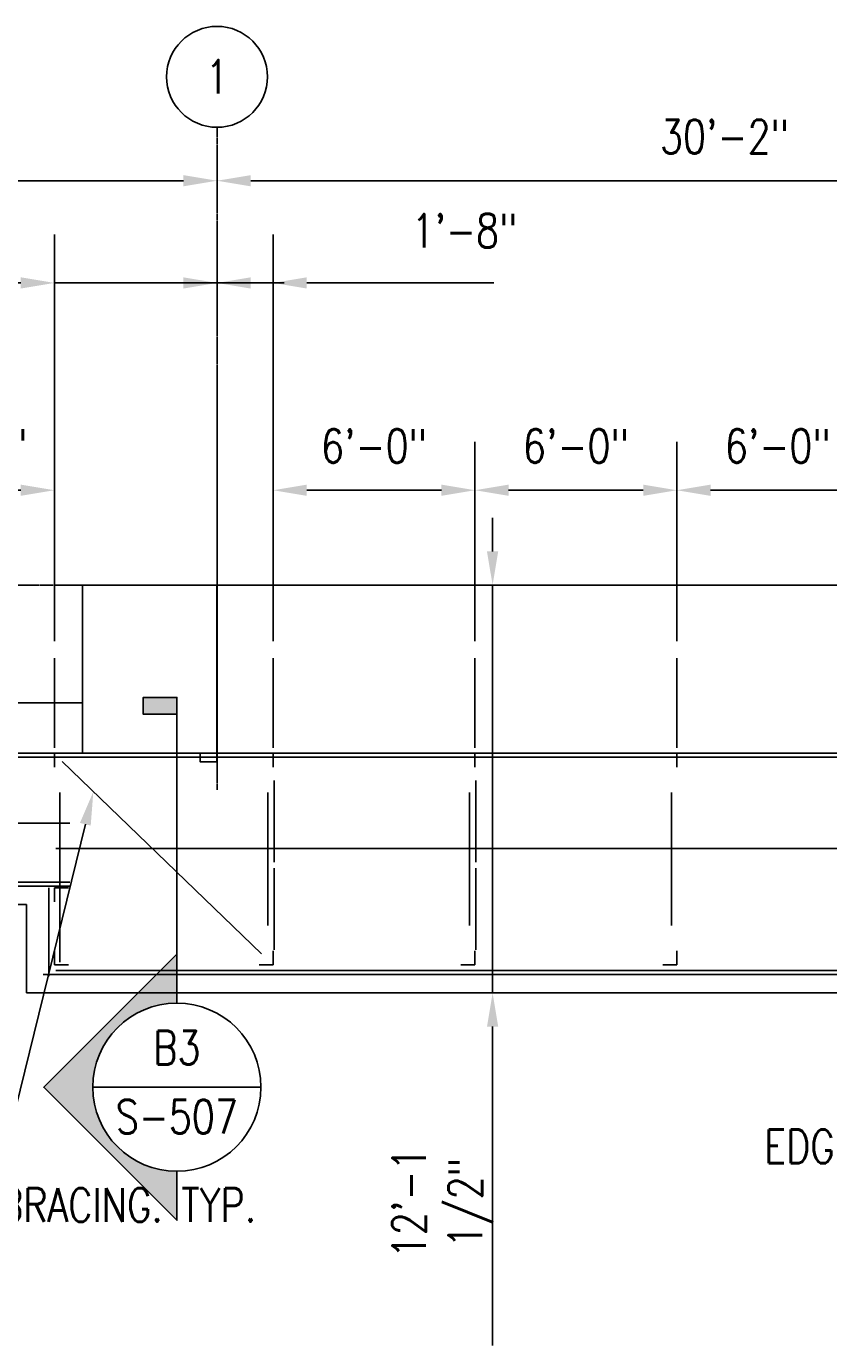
# Model space of a CAD drawing. Header units: inches. Extents: x -16710 to 18720, y -1252 to 1160.
# Tile 4 of 35: x -636 to -350, y 23 to 494. Entities that reach past the tile are written whole.
import ezdxf
from ezdxf import colors
from ezdxf.entities.mleader import LeaderData, LeaderLine
from ezdxf.enums import TextEntityAlignment as Align
from ezdxf.math import Vec2, Vec3

# ---------------------------------------------------------------- set-up
doc = ezdxf.new("R2010")
doc.units = ezdxf.units.IN
doc.header["$MEASUREMENT"] = 0
doc.header["$PDMODE"] = 2
doc.header["$PDSIZE"] = 2
doc.linetypes.add('CENTER2', pattern=[1.125, 0.75, -0.125, 0.125, -0.125])
doc.linetypes.add('Dash', pattern=[0.25, 0.125, -0.125])
doc.layers.get('0').update_dxf_attribs({"color": 243})
doc.layers.get('Defpoints').update_dxf_attribs({"color": 243})
for name, color, linetype in [('A-DETL', 3, 'Continuous'), ('A-ROOF', 13, 'Continuous'), ('A-WALL', 4, 'Continuous'), ('A-WALL-HDLN', 1, 'Dash'), ('G-ANNO-SYMB', 2, 'Continuous'), ('S-ANNO-DIMS', 1, 'Continuous'), ('S-ANNO-NOTE', 2, 'Continuous'), ('S-ANNO-SYMB', 2, 'Continuous'), ('S-ANNO-TEXT', 2, 'Continuous'), ('S-BEAM', 3, 'Continuous'), ('S-COLS', 3, 'Continuous'), ('S-COLS-HDLN', 1, 'Dash'), ('S-COLS-SYMB', 2, 'Continuous'), ('S-GRID', 1, 'CENTER2'), ('S-GRID-IDEN', 1, 'Continuous')]:
    doc.layers.add(name, color=color, linetype=linetype)
doc.layers.get('0').off()
doc.styles.add('Annotative', font='romans.shx', dxfattribs={"width": 0.8, "height": 0.125})
doc.styles.add('Arial', font='romans.shx', dxfattribs={"width": 0.8})
doc.styles.add('ROMANS', font='romans.shx', dxfattribs={"width": 0.8})
doc.dimstyles.new('Annotative', dxfattribs={"dimscale": 0, "dimtxt": 0.125, "dimasz": 0.125, "dimexe": 0.18, "dimexo": 0.0625, "dimgap": 0.09, "dimtad": 1, "dimdec": 3, "dimzin": 3, "dimdsep": 46, "dimlunit": 4, "dimtxsty": 'Annotative', "dimcen": 0.09, "dimclrt": 2, "dimazin": 2, "dimtfac": 1, "dimtdec": 3, "dimtmove": 0, "dimatfit": 0, "dimfxl": 1, "dimtfill": 1, "dimfrac": 2, "dimtolj": 1, "dimtzin": 0, "dimarcsym": 0})

# ---------------------------------------------------------------- blocks, each defined once
blk = doc.blocks.new('051200_Column-L-Angle - L5X5X1_2-1699135-00_SP_Foundation Plan-CANOPY FRAMING')
at = {"layer": 'S-COLS-SYMB'}
for p, q in [((-1.42, -1.42), (-1.42, 3.58)), ((3.58, -1.42), (-1.42, -1.42))]:
    blk.add_line(p, q, dxfattribs=at)
blk = doc.blocks.new('051200_Column-L-Angle - L5X5X1_2-1698497-00_SP_Foundation Plan-CANOPY FRAMING')
at = {"layer": 'S-COLS-SYMB'}
for p, q in [((-1.42, 1.42), (-1.42, -3.58)), ((3.58, 1.42), (-1.42, 1.42))]:
    blk.add_line(p, q, dxfattribs=at)
blk = doc.blocks.new('051200_Column-L-Angle - L5X5X1_2-1695943-00_SP_Foundation Plan-CANOPY FRAMING')
at = {"layer": 'S-COLS-SYMB'}
for p, q in [((-1.42, 1.42), (-1.42, -3.58)), ((3.58, 1.42), (-1.42, 1.42))]:
    blk.add_line(p, q, dxfattribs=at)
blk = doc.blocks.new('051200_Column-L-Angle - L5X5X1_2-1770445-00_SP_Foundation Plan-CANOPY FRAMING')
at = {"layer": 'S-COLS-SYMB'}
for p, q in [((-1.42, 1.42), (-1.42, -3.58)), ((3.58, 1.42), (-1.42, 1.42))]:
    blk.add_line(p, q, dxfattribs=at)
blk = doc.blocks.new('051200_Column-L-Angle - L5X5X1_2-1711325-00_SP_Foundation Plan-CANOPY FRAMING')
at = {"layer": 'S-COLS-SYMB'}
for p, q in [((-1.42, -1.42), (-1.42, 3.58)), ((3.58, -1.42), (-1.42, -1.42))]:
    blk.add_line(p, q, dxfattribs=at)
blk = doc.blocks.new('Grid - Circle 3_8_-570341-00_SP_Foundation Plan-CANOPY FRAMING')
at = {"layer": 'S-GRID-IDEN'}
blk.add_circle((0, 0), 0.1875, dxfattribs=at)
blk = doc.blocks.new('*D26')
at = {"layer": 'Defpoints', "color": 0, "transparency": 16777216}
for p in [(-625.98, 328.16), (-685.98, 268.3), (-625.98, 268.3)]:
    blk.add_point(p, dxfattribs=at)
at = {"layer": 'S-ANNO-DIMS', "color": 0, "lineweight": -2, "transparency": 16777216}
for p, q in [((-685.98, 274.3), (-685.98, 345.44)), ((-625.98, 274.3), (-625.98, 345.44)), ((-673.98, 328.16), (-637.98, 328.16))]:
    blk.add_line(p, q, dxfattribs=at)
at = {"layer": 'S-ANNO-DIMS', "color": 0, "transparency": 16777216}
for points in [[(-673.98, 330.16), (-673.98, 326.16), (-685.98, 328.16)], [(-637.98, 330.16), (-637.98, 326.16), (-625.98, 328.16)]]:
    blk.add_solid(points, dxfattribs=at)
at = {"layer": 'S-ANNO-DIMS', "color": 2, "lineweight": -3, "transparency": 16777216, "insert": (-654.48, 343.94), "char_height": 12, "width": 4.1093, "attachment_point": 5, "style": 'Annotative', "bg_fill": 3, "box_fill_scale": 1.25, "bg_fill_color": 256, "bg_fill_true_color": 13158600, "bg_fill_transparency": 0}
blk.add_mtext('\\A1;5\'-0"', dxfattribs=at)
blk = doc.blocks.new('*D27')
at = {"layer": 'Defpoints', "color": 0, "transparency": 16777216}
for p in [(-567.99, 447.07), (-567.99, 438.59), (-980.98, 268.3)]:
    blk.add_point(p, dxfattribs=at)
at = {"layer": 'S-ANNO-DIMS', "color": 0, "lineweight": -2, "transparency": 16777216}
for p, q in [((-980.98, 274.3), (-980.98, 455.87)), ((-968.98, 438.59), (-579.99, 438.59))]:
    blk.add_line(p, q, dxfattribs=at)
at = {"layer": 'S-ANNO-DIMS', "color": 0, "transparency": 16777216}
for points in [[(-968.98, 440.59), (-968.98, 436.59), (-980.98, 438.59)], [(-579.99, 440.59), (-579.99, 436.59), (-567.99, 438.59)]]:
    blk.add_solid(points, dxfattribs=at)
at = {"layer": 'S-ANNO-DIMS', "color": 2, "lineweight": -3, "transparency": 16777216, "insert": (-774.48, 454.37), "char_height": 12, "width": 5.0137, "attachment_point": 5, "style": 'Annotative', "bg_fill": 3, "box_fill_scale": 1.25, "bg_fill_color": 256, "bg_fill_true_color": 13158600, "bg_fill_transparency": 0}
blk.add_mtext('\\A1;34\'-5"', dxfattribs=at)
blk = doc.blocks.new('*D28')
at = {"layer": 'Defpoints', "color": 0, "transparency": 16777216}
for p in [(-567.99, 447.07), (-205.98, 447.07), (-205.98, 438.59)]:
    blk.add_point(p, dxfattribs=at)
at = {"layer": 'S-ANNO-DIMS', "color": 0, "lineweight": -2, "transparency": 16777216}
blk.add_line((-555.99, 438.59), (-217.98, 438.59), dxfattribs=at)
at = {"layer": 'S-ANNO-DIMS', "color": 0, "transparency": 16777216}
for points in [[(-555.99, 440.59), (-555.99, 436.59), (-567.99, 438.59)], [(-217.98, 440.59), (-217.98, 436.59), (-205.98, 438.59)]]:
    blk.add_solid(points, dxfattribs=at)
at = {"layer": 'S-ANNO-DIMS', "color": 2, "lineweight": -3, "transparency": 16777216, "insert": (-386.99, 454.37), "char_height": 12, "width": 5.0137, "attachment_point": 5, "style": 'Annotative', "bg_fill": 3, "box_fill_scale": 1.25, "bg_fill_color": 256, "bg_fill_true_color": 13158600, "bg_fill_transparency": 0}
blk.add_mtext('\\A1;30\'-2"', dxfattribs=at)
blk = doc.blocks.new('*D31')
at = {"layer": 'Defpoints', "color": 0, "transparency": 16777216}
for p in [(-473.19, 294.3), (-469.7, 294.3), (-473.19, 148.8)]:
    blk.add_point(p, dxfattribs=at)
at = {"layer": 'S-ANNO-DIMS', "color": 0, "lineweight": -2, "transparency": 16777216}
for p, q in [((-469.7, 306.3), (-469.7, 318.3)), ((-469.7, 294.3), (-469.7, 148.8)), ((-467.19, 294.3), (-452.42, 294.3)), ((-467.19, 148.8), (-452.42, 148.8)), ((-469.7, 136.8), (-469.7, 22.95))]:
    blk.add_line(p, q, dxfattribs=at)
at = {"layer": 'S-ANNO-DIMS', "color": 0, "transparency": 16777216}
for points in [[(-471.7, 306.3), (-467.7, 306.3), (-469.7, 294.3)], [(-471.7, 136.8), (-467.7, 136.8), (-469.7, 148.8)]]:
    blk.add_solid(points, dxfattribs=at)
at = {"layer": 'S-ANNO-DIMS', "color": 2, "lineweight": -3, "transparency": 16777216, "insert": (-487.48, 73.87), "char_height": 12, "width": 1.0992, "attachment_point": 5, "rotation": 90, "style": 'Annotative', "bg_fill": 3, "box_fill_scale": 1.25, "bg_fill_color": 256, "bg_fill_true_color": 13158600, "bg_fill_transparency": 0}
blk.add_mtext('\\A1;12\'-1 1/2"', dxfattribs=at)
blk = doc.blocks.new('*D32')
at = {"layer": 'Defpoints', "color": 0, "transparency": 16777216}
for p in [(-567.99, 402.13), (-567.99, 380.93), (-625.98, 268.3)]:
    blk.add_point(p, dxfattribs=at)
at = {"layer": 'S-ANNO-DIMS', "color": 0, "lineweight": -2, "transparency": 16777216}
for p, q in [((-625.98, 274.3), (-625.98, 419.41)), ((-567.99, 386.93), (-567.99, 419.41)), ((-637.98, 402.13), (-715.26, 402.13)), ((-567.99, 402.13), (-625.98, 402.13)), ((-555.99, 402.13), (-543.99, 402.13))]:
    blk.add_line(p, q, dxfattribs=at)
at = {"layer": 'S-ANNO-DIMS', "color": 0, "transparency": 16777216}
for points in [[(-637.98, 404.13), (-637.98, 400.13), (-625.98, 402.13)], [(-555.99, 404.13), (-555.99, 400.13), (-567.99, 402.13)]]:
    blk.add_solid(points, dxfattribs=at)
at = {"layer": 'S-ANNO-DIMS', "color": 2, "lineweight": -3, "transparency": 16777216, "insert": (-682.62, 417.92), "char_height": 12, "width": 5.0137, "attachment_point": 5, "style": 'Annotative', "bg_fill": 3, "box_fill_scale": 1.25, "bg_fill_color": 256, "bg_fill_true_color": 13158600, "bg_fill_transparency": 0}
blk.add_mtext('\\A1;4\'-10"', dxfattribs=at)
blk = doc.blocks.new('*D33')
at = {"layer": 'Defpoints', "color": 0, "transparency": 16777216}
for p in [(-547.98, 402.13), (-567.99, 380.93), (-547.98, 268.3)]:
    blk.add_point(p, dxfattribs=at)
at = {"layer": 'S-ANNO-DIMS', "color": 0, "lineweight": -2, "transparency": 16777216}
for p, q in [((-567.99, 386.93), (-567.99, 419.41)), ((-547.98, 274.3), (-547.98, 419.41)), ((-579.99, 402.13), (-591.99, 402.13)), ((-567.99, 402.13), (-547.98, 402.13)), ((-535.98, 402.13), (-469.21, 402.13))]:
    blk.add_line(p, q, dxfattribs=at)
at = {"layer": 'S-ANNO-DIMS', "color": 0, "transparency": 16777216}
for points in [[(-579.99, 404.13), (-579.99, 400.13), (-567.99, 402.13)], [(-535.98, 404.13), (-535.98, 400.13), (-547.98, 402.13)]]:
    blk.add_solid(points, dxfattribs=at)
at = {"layer": 'S-ANNO-DIMS', "color": 2, "lineweight": -3, "transparency": 16777216, "insert": (-498.65, 426.77), "char_height": 12, "width": 4.1093, "attachment_point": 1, "line_spacing_factor": 0.983083, "style": 'Annotative', "bg_fill": 3, "box_fill_scale": 1.25, "bg_fill_color": 256, "bg_fill_true_color": 13158600, "bg_fill_transparency": 0}
blk.add_mtext('\\A1;1\'-8"', dxfattribs=at)
blk = doc.blocks.new('*D34')
at = {"layer": 'Defpoints', "color": 0, "transparency": 16777216}
for p in [(-475.98, 328.16), (-547.98, 268.3), (-475.98, 268.3)]:
    blk.add_point(p, dxfattribs=at)
at = {"layer": 'S-ANNO-DIMS', "color": 0, "lineweight": -2, "transparency": 16777216}
for p, q in [((-547.98, 274.3), (-547.98, 345.44)), ((-475.98, 274.3), (-475.98, 345.44)), ((-535.98, 328.16), (-487.98, 328.16))]:
    blk.add_line(p, q, dxfattribs=at)
at = {"layer": 'S-ANNO-DIMS', "color": 0, "transparency": 16777216}
for points in [[(-535.98, 330.16), (-535.98, 326.16), (-547.98, 328.16)], [(-487.98, 330.16), (-487.98, 326.16), (-475.98, 328.16)]]:
    blk.add_solid(points, dxfattribs=at)
at = {"layer": 'S-ANNO-DIMS', "color": 2, "lineweight": -3, "transparency": 16777216, "insert": (-511.98, 343.94), "char_height": 12, "width": 4.1093, "attachment_point": 5, "style": 'Annotative', "bg_fill": 3, "box_fill_scale": 1.25, "bg_fill_color": 256, "bg_fill_true_color": 13158600, "bg_fill_transparency": 0}
blk.add_mtext('\\A1;6\'-0"', dxfattribs=at)
blk = doc.blocks.new('*D35')
at = {"layer": 'Defpoints', "color": 0, "transparency": 16777216}
for p in [(-403.98, 328.16), (-475.98, 268.3), (-403.98, 268.3)]:
    blk.add_point(p, dxfattribs=at)
at = {"layer": 'S-ANNO-DIMS', "color": 0, "lineweight": -2, "transparency": 16777216}
for p, q in [((-475.98, 274.3), (-475.98, 345.44)), ((-403.98, 274.3), (-403.98, 345.44)), ((-463.98, 328.16), (-415.98, 328.16))]:
    blk.add_line(p, q, dxfattribs=at)
at = {"layer": 'S-ANNO-DIMS', "color": 0, "transparency": 16777216}
for points in [[(-463.98, 330.16), (-463.98, 326.16), (-475.98, 328.16)], [(-415.98, 330.16), (-415.98, 326.16), (-403.98, 328.16)]]:
    blk.add_solid(points, dxfattribs=at)
at = {"layer": 'S-ANNO-DIMS', "color": 2, "lineweight": -3, "transparency": 16777216, "insert": (-439.98, 343.94), "char_height": 12, "width": 4.1093, "attachment_point": 5, "style": 'Annotative', "bg_fill": 3, "box_fill_scale": 1.25, "bg_fill_color": 256, "bg_fill_true_color": 13158600, "bg_fill_transparency": 0}
blk.add_mtext('\\A1;6\'-0"', dxfattribs=at)
blk = doc.blocks.new('*D36')
at = {"layer": 'Defpoints', "color": 0, "transparency": 16777216}
for p in [(-331.98, 328.16), (-403.98, 268.3), (-331.98, 268.3)]:
    blk.add_point(p, dxfattribs=at)
at = {"layer": 'S-ANNO-DIMS', "color": 0, "lineweight": -2, "transparency": 16777216}
for p, q in [((-403.98, 274.3), (-403.98, 345.44)), ((-331.98, 274.3), (-331.98, 345.44)), ((-391.98, 328.16), (-343.98, 328.16))]:
    blk.add_line(p, q, dxfattribs=at)
at = {"layer": 'S-ANNO-DIMS', "color": 0, "transparency": 16777216}
for points in [[(-391.98, 330.16), (-391.98, 326.16), (-403.98, 328.16)], [(-343.98, 330.16), (-343.98, 326.16), (-331.98, 328.16)]]:
    blk.add_solid(points, dxfattribs=at)
at = {"layer": 'S-ANNO-DIMS', "color": 2, "lineweight": -3, "transparency": 16777216, "insert": (-367.98, 343.94), "char_height": 12, "width": 4.1093, "attachment_point": 5, "style": 'Annotative', "bg_fill": 3, "box_fill_scale": 1.25, "bg_fill_color": 256, "bg_fill_true_color": 13158600, "bg_fill_transparency": 0}
blk.add_mtext('\\A1;6\'-0"', dxfattribs=at)
blk = doc.blocks.new('*U51')
at = {"lineweight": -3}
blk.add_hatch(color=256, dxfattribs=at).paths.add_polyline_path([(0, 1.386), (0, 1.4485), (-0.125, 1.4485), (-0.125, 1.386)])
h = blk.add_hatch(color=256, dxfattribs=at)
edge = h.paths.add_edge_path()
edge.add_line((0, -0.3125), (0, -0.4947))
edge.add_line((0, -0.4947), (-0.4947, 0))
edge.add_line((-0.4947, 0), (0, 0.4947))
edge.add_line((0, 0.4947), (0, 0.3125))
edge.add_arc((0, 0), 0.3125, 90, 270)
at = {"linetype": 'Continuous', "lineweight": -3}
blk.add_line((0, 0.3125), (0, 1.4485), dxfattribs=at)
at = {"lineweight": -3}
for p, q in [((0, 0.4947), (-0.4947, 0)), ((-0.3125, 0), (0.3125, 0)), ((-0.4947, 0), (0, -0.4947))]:
    blk.add_line(p, q, dxfattribs=at)
at = {"lineweight": -3, "flags": 128}
blk.add_lwpolyline([(0, 1.386), (0, 1.4485), (-0.125, 1.4485), (-0.125, 1.386), (0, 1.386)], close=True, dxfattribs=at)
blk.add_lwpolyline([(0, -0.3125), (0, -0.4947), (-0.4947, 0), (0, 0.4947), (0, 0.3125, 1), (0, -0.3125)], format="xyb", close=True, dxfattribs=at)
blk.add_lwpolyline([(-0.0156, -0.3125), (-0.0156, -0.3125)], dxfattribs=at)
blk.add_lwpolyline([(-0.0156, -0.3125), (-0.0156, -0.3125)], dxfattribs=at)
at = {"lineweight": -3}
blk.add_circle((0, 0), 0.3125, dxfattribs=at)
at = {"linetype": 'Continuous', "lineweight": -3, "style": 'Arial'}
blk.add_attdef('X#', text='', height=0.0938, dxfattribs=at).set_placement((0, 0.0469), align=Align.BOTTOM_CENTER)
blk.add_attdef('X-###', text='', height=0.0938, dxfattribs=at).set_placement((0, -0.0469), align=Align.TOP_CENTER)

msp = doc.modelspace()

# ---------------------------------------------------------------- linework, layer by layer
at = {"layer": 'A-DETL', "lineweight": -3}
for p, q in [((-625.9797, 236.297), (-625.9797, 268.297)), ((-547.9797, 236.297), (-547.9797, 268.297)), ((-475.9797, 236.297), (-475.9797, 268.297)), ((-403.9797, 236.297), (-403.9797, 268.297)), ((-623.2056, 231.3618), (-552.1708, 162.7643))]:
    msp.add_line(p, q, dxfattribs=at)
at = {"layer": 'A-ROOF'}
for p, q in [((-988.9897, 180.297), (-635.9797, 180.297)), ((-635.9797, 180.297), (-635.9797, 148.797))]:
    msp.add_line(p, q, dxfattribs=at)
at = {"layer": 'A-WALL'}
msp.add_lwpolyline([(-1102.9843, 234.297), (-615.9843, 234.297), (-615.9843, 252.297), (-1102.9843, 252.297)], close=True, dxfattribs=at)
at = {"layer": 'A-WALL-HDLN', "lineweight": -3}
msp.add_line((-567.9897, 361.0035), (-567.9897, 294.297), dxfattribs=at)
at = {"layer": 'S-BEAM', "lineweight": -3}
for p, q in [((-255.9897, 294.297), (-567.9897, 294.297)), ((-980.9897, 232.912), (981.021, 232.8121)), ((-547.6437, 224.5682), (-547.6437, 195.4001)), ((-475.6437, 224.5682), (-475.6437, 195.4001)), ((-624.0597, 220.297), (-624.0597, 159.717)), ((-549.8997, 220.297), (-549.8997, 172.797)), ((-477.8997, 220.297), (-477.8997, 172.797)), ((-405.8997, 220.297), (-405.8997, 172.797)), ((-980.9897, 209.3262), (-620.4797, 209.3262)), ((-625.4797, 200.2808), (257.175, 200.2808)), ((-547.6437, 164.1321), (-547.6437, 193.3002)), ((-475.6437, 164.1321), (-475.6437, 193.3002)), ((-976.4897, 188.297), (-620.4797, 188.297)), ((-980.9897, 186.8312), (-620.4797, 186.8312)), ((-627.9797, 154.797), (-627.9797, 186.297)), ((-625.4797, 156.797), (260.675, 156.797)), ((-629.9797, 155.3162), (260.675, 155.3162))]:
    msp.add_line(p, q, dxfattribs=at)
at = {"layer": 'S-COLS-HDLN', "lineweight": -3}
for p, q in [((-573.9843, 231.297), (-573.9843, 234.297)), ((-567.9843, 231.297), (-573.9843, 231.297)), ((-567.9843, 234.297), (-567.9843, 231.297))]:
    msp.add_line(p, q, dxfattribs=at)
at = {"layer": 'S-GRID', "lineweight": -3}
for p, q in [((-567.9897, 221.2094), (-567.9897, 457.6685)), ((1131.6285, 294.297), (-1137.2805, 294.297))]:
    msp.add_line(p, q, dxfattribs=at)

# ---------------------------------------------------------------- block references
at = {"layer": 'G-ANNO-SYMB', "lineweight": -3}
ref = msp.add_blockref('*U51', (-582.309, 115.1529), dxfattribs=dict(at, xscale=96, yscale=96, zscale=96))
ref.add_attrib('X-###', 'S-507', dxfattribs={"layer": 'S-ANNO-SYMB', "color": 1, "linetype": 'Continuous', "lineweight": -2, "height": 12, "style": 'ROMANS', "width": 0.8}).set_placement((-582.309, 110.6529), align=Align.TOP_CENTER)
ref.add_attrib('X#', 'B3', dxfattribs={"layer": 'S-ANNO-TEXT', "color": 1, "linetype": 'Continuous', "lineweight": -2, "height": 12, "style": 'ROMANS', "width": 0.8}).set_placement((-582.309, 119.6529), align=Align.BOTTOM_CENTER)
at = {"layer": 'S-COLS', "lineweight": -3}
for name, p, rotation in [('051200_Column-L-Angle - L5X5X1_2-1699135-00_SP_Foundation Plan-CANOPY FRAMING', (-624.5597, 232.877), 269.9999999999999), ('051200_Column-L-Angle - L5X5X1_2-1698497-00_SP_Foundation Plan-CANOPY FRAMING', (-549.3997, 232.877), 269.9999999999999), ('051200_Column-L-Angle - L5X5X1_2-1698497-00_SP_Foundation Plan-CANOPY FRAMING', (-477.3997, 232.877), 269.9999999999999), ('051200_Column-L-Angle - L5X5X1_2-1698497-00_SP_Foundation Plan-CANOPY FRAMING', (-405.3997, 232.877), 269.9999999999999), ('051200_Column-L-Angle - L5X5X1_2-1711325-00_SP_Foundation Plan-CANOPY FRAMING', (-624.5597, 184.877), 269.9999999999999), ('051200_Column-L-Angle - L5X5X1_2-1695943-00_SP_Foundation Plan-CANOPY FRAMING', (-624.5597, 160.217), 89.99999999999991), ('051200_Column-L-Angle - L5X5X1_2-1770445-00_SP_Foundation Plan-CANOPY FRAMING', (-549.3997, 160.217), 180), ('051200_Column-L-Angle - L5X5X1_2-1770445-00_SP_Foundation Plan-CANOPY FRAMING', (-477.3997, 160.217), 180), ('051200_Column-L-Angle - L5X5X1_2-1770445-00_SP_Foundation Plan-CANOPY FRAMING', (-405.3997, 160.217), 180)]:
    msp.add_blockref(name, p, dxfattribs=dict(at, rotation=rotation))
at = {"layer": 'S-GRID-IDEN', "lineweight": -3, "xscale": 95.99999999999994, "yscale": 95.99999999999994, "zscale": 95.99999999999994}
msp.add_blockref('Grid - Circle 3_8_-570341-00_SP_Foundation Plan-CANOPY FRAMING', (-567.9897, 475.6685), dxfattribs=at)

# ---------------------------------------------------------------- texts
at = {"layer": 'S-ANNO-NOTE', "lineweight": -3, "insert": (-567.9897, 475.6685), "char_height": 12, "width": 12, "attachment_point": 5, "style": 'Annotative'}
msp.add_mtext('1', dxfattribs=at)

# ---------------------------------------------------------------- next in the draw order: dimensions: what is measured, and where the dimension line sits
at = {"layer": 'S-ANNO-DIMS', "lineweight": -3}
dim = msp.add_linear_dim(base=(-625.9797, 328.1552), p1=(-685.9797, 268.297), p2=(-625.9797, 268.297), dimstyle='Annotative', override={"dimpost": '\\X'}, dxfattribs=at)
dim.commit()
dim.dimension.update_dxf_attribs({"geometry": '*D26', "text_midpoint": (-654.4797, 328.1552), "dimtype": 160})
dim = msp.add_linear_dim(base=(-469.6963, 294.297), p1=(-473.187, 148.797), p2=(-473.187, 294.297), angle=90, dimstyle='Annotative', override={"dimpost": '\\X'}, dxfattribs=at)
dim.commit()
dim.dimension.update_dxf_attribs({"geometry": '*D31', "text_midpoint": (-469.6963, 73.8713), "dimtype": 160})

# ---------------------------------------------------------------- next in the draw order: linework, layer by layer
at = {"layer": 'A-ROOF'}
msp.add_line((986.021, 234.297), (-988.9897, 234.297), dxfattribs=at)
msp.add_lwpolyline([(989.021, 180.297), (265.347, 180.297), (265.347, 148.797), (-635.9797, 148.797)], dxfattribs=at)

# ---------------------------------------------------------------- next in the draw order: dimensions: what is measured, and where the dimension line sits
at = {"layer": 'S-ANNO-DIMS', "lineweight": -3}
dim = msp.add_linear_dim(base=(-567.9897, 438.5886), p1=(-980.9797, 268.297), p2=(-567.9897, 447.0739), dimstyle='Annotative', override={"dimpost": '\\X', "dimse1": 0, "dimse2": 1}, dxfattribs=at)
dim.commit()
dim.dimension.update_dxf_attribs({"geometry": '*D27', "text_midpoint": (-774.4847, 454.3714)})

# ---------------------------------------------------------------- next in the draw order: leaders
at = {"layer": 'S-ANNO-NOTE', "lineweight": -3}
ml = msp.add_multileader_mtext('Standard', dxfattribs=at)
ml.set_content('SEE A3/S-508 FOR HORIZ. BRACING. TYP.', color=256, style='Annotative')
ml.set_leader_properties(color=1, linetype='ByLayer', lineweight=-1)
ml.build(insert=Vec2(0, 0))
ml.multileader.update_dxf_attribs({"text_right_attachment_type": 3, "dogleg_length": 0.125, "arrow_head_size": 12, "scale": 96})
ctx = ml.context
ctx.base_point, ctx.scale, ctx.char_height, ctx.arrow_head_size, ctx.landing_gap_size, ctx.plane_origin = Vec3(-840.3503, 73.1138), 96, 12, 12, 8.64, Vec3(-643.8586, 77.2431)
ctx.right_attachment = 3
notes = []
notes.append((ctx, [(0, (1, 1, 0), (-653.8131, 50.8281), (-1, 0), 12, [(0, [(-612.0936, 220.6311)], 0, [])])]))
ctx.mtext.insert, ctx.mtext.width, ctx.mtext.flow_direction = Vec3(-831.7103, 79.1138), 192.566273, 5
ml = msp.add_multileader_mtext('Standard', dxfattribs=at)
ml.set_content('EDGE OF METAL ROOFING', color=256, style='Annotative')
ml.set_leader_properties(color=1, linetype='ByLayer', lineweight=-1)
ml.build(insert=Vec2(0, 0))
ml.multileader.update_dxf_attribs({"text_right_attachment_type": 3, "dogleg_length": 0.36, "arrow_head_size": 12, "scale": 96})
ctx = ml.context
ctx.base_point, ctx.scale, ctx.char_height, ctx.arrow_head_size, ctx.landing_gap_size, ctx.plane_origin = Vec3(-333.3067, 94.0015), 96, 12, 12, 8.64, Vec3(-42.3767, 6.2408)
ctx.right_attachment, ctx.text_align_type = 3, 2
notes.append((ctx, [(0, (1, 1, 0), (-187.8246, 74.0015), (-1, 0), 13.4593, [(0, [(-147.2418, 148.797)], 0, [])])]))
ctx.mtext.insert, ctx.mtext.width, ctx.mtext.alignment, ctx.mtext.flow_direction = Vec3(-209.9239, 100.0015), 119.599196, 3, 5
for ctx, leaders in notes:
    for number, flags, end, landing, length, lines in leaders:
        leader = LeaderData()
        leader.index, (leader.has_last_leader_line, leader.has_dogleg_vector, leader.attachment_direction) = number, flags
        leader.last_leader_point, leader.dogleg_vector, leader.dogleg_length = Vec3(end), Vec3(landing), length
        for number, points, colour, breaks in lines:
            line = LeaderLine()
            line.index, line.vertices, line.color, line.breaks = number, Vec3.list(points), colors.encode_raw_color(colour), breaks
            leader.lines.append(line)
        ctx.leaders.append(leader)

# ---------------------------------------------------------------- next in the draw order: dimensions: what is measured, and where the dimension line sits
at = {"layer": 'S-ANNO-DIMS', "lineweight": -3}
dim = msp.add_linear_dim(base=(-205.9843, 438.5886), p1=(-567.9897, 447.0739), p2=(-205.9843, 447.0739), dimstyle='Annotative', override={"dimpost": '\\X', "dimse1": 1, "dimse2": 1}, dxfattribs=at)
dim.commit()
dim.dimension.update_dxf_attribs({"geometry": '*D28', "text_midpoint": (-386.987, 454.3714)})
dim = msp.add_linear_dim(base=(-567.9897, 402.1326), p1=(-625.9797, 268.297), p2=(-567.9897, 380.9281), dimstyle='Annotative', override={"dimpost": '\\X'}, dxfattribs=at)
dim.commit()
dim.dimension.update_dxf_attribs({"geometry": '*D32', "text_midpoint": (-682.6197, 402.1326), "dimtype": 160})

# ---------------------------------------------------------------- next in the draw order: dimensions: what is measured, and where the dimension line sits
dim = msp.add_linear_dim(base=(-547.9797, 402.1326), p1=(-567.9897, 380.9281), p2=(-547.9797, 268.297), dimstyle='Annotative', override={"dimpost": '\\X'}, dxfattribs=at)
dim.commit()
dim.dimension.update_dxf_attribs({"geometry": '*D33', "text_midpoint": (-496.5968, 402.1326), "dimtype": 160})

# ---------------------------------------------------------------- next in the draw order: linework, layer by layer
at = {"layer": 'Defpoints', "lineweight": -3}
msp.add_lwpolyline([(-574.0157, 234.297), (-574.0157, 231.297), (-568.0157, 231.297), (-568.0157, 294.297), (-616.0157, 294.297), (-616.0157, 234.297)], close=True, dxfattribs=at)
at = {"layer": 'S-COLS'}
msp.add_lwpolyline([(-615.9843, 234.297), (-567.9897, 234.297), (-567.9897, 294.297), (-615.9843, 294.297)], close=True, dxfattribs=at)

# ---------------------------------------------------------------- next in the draw order: dimensions: what is measured, and where the dimension line sits
at = {"layer": 'S-ANNO-DIMS', "lineweight": -3}
dim = msp.add_linear_dim(base=(-475.9797, 328.1552), p1=(-547.9797, 268.297), p2=(-475.9797, 268.297), dimstyle='Annotative', override={"dimpost": '\\X'}, dxfattribs=at)
dim.commit()
dim.dimension.update_dxf_attribs({"geometry": '*D34', "text_midpoint": (-511.9797, 343.9381)})

# ---------------------------------------------------------------- next in the draw order: dimensions: what is measured, and where the dimension line sits
dim = msp.add_linear_dim(base=(-403.9797, 328.1552), p1=(-475.9797, 268.297), p2=(-403.9797, 268.297), dimstyle='Annotative', override={"dimpost": '\\X'}, dxfattribs=at)
dim.commit()
dim.dimension.update_dxf_attribs({"geometry": '*D35', "text_midpoint": (-439.9797, 343.9381)})

# ---------------------------------------------------------------- next in the draw order: dimensions: what is measured, and where the dimension line sits
dim = msp.add_linear_dim(base=(-331.9797, 328.1552), p1=(-403.9797, 268.297), p2=(-331.9797, 268.297), dimstyle='Annotative', override={"dimpost": '\\X'}, dxfattribs=at)
dim.commit()
dim.dimension.update_dxf_attribs({"geometry": '*D36', "text_midpoint": (-367.9797, 343.9381)})

doc.saveas('drawing.dxf')
